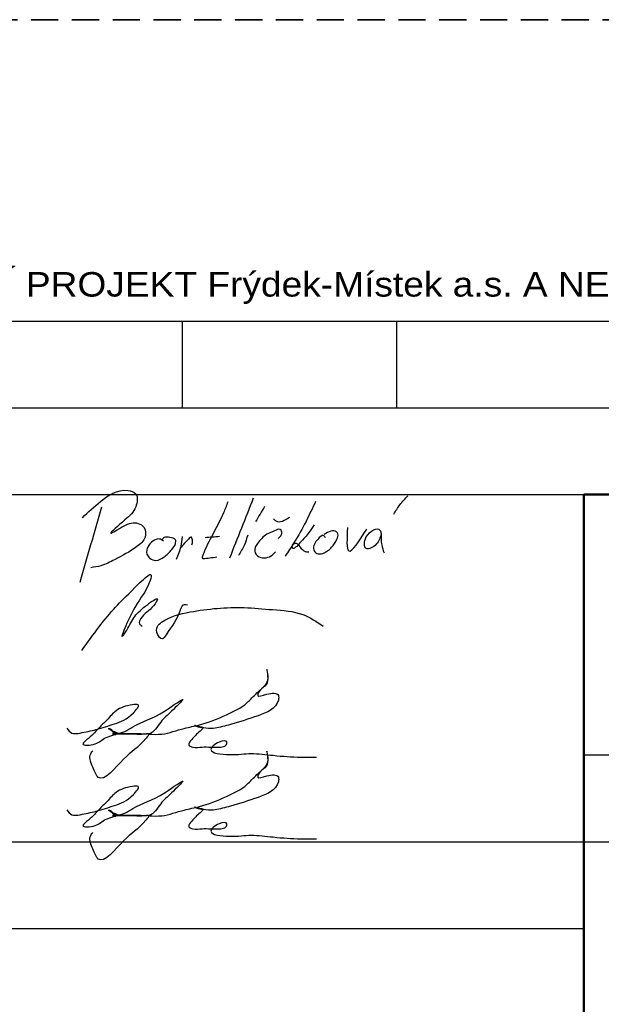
# Paper-space layout 'Layout1' of a CAD drawing. Extents: x -2 to 1033, y -36 to 596.
# Tile 27 of 56: x 737 to 779, y 47 to 119. Entities that reach past the tile are written whole.
import ezdxf

# ---------------------------------------------------------------- set-up
doc = ezdxf.new("R2010")
doc.units = 0
doc.linetypes.add('SKRYTÁOK1', pattern=[3, 2, -1])
doc.layers.get('0').update_dxf_attribs({"linetype": 'CONTINUOUS'})
doc.layers.add('RAZITKO_HP', color=222, linetype='CONTINUOUS')
doc.layers.add('SS PODPIS', color=1, linetype='CONTINUOUS')
doc.layers.add('SS_TEXT35', color=2, linetype='CONTINUOUS', lineweight=35)
doc.styles.add('RAZITKO_HP_ARIAL', font='arial.ttf')

# ---------------------------------------------------------------- blocks, each defined once
blk = doc.blocks.new('text_HP')
at = {"layer": 'RAZITKO_HP', "lineweight": 25}
blk.add_line((-177, 94.25), (-5, 94.25), dxfattribs=at)
at = {"layer": 'RAZITKO_HP', "lineweight": 18, "style": 'RAZITKO_HP_ARIAL', "width": 1.085}
blk.add_text('"DOKUMENTACE JE DUŠEVNÍM MAJETKEM FIRMY HUTNÍ PROJEKT Frýdek-Místek a.s. A NESMÍ BÝT POUŽITA BEZ JEJÍHO VĚDOMÍ."', height=1.8, dxfattribs=at).set_placement((-177, 96.05))
blk = doc.blocks.new('podpis1')
at = {"layer": 'SS PODPIS', "color": 18, "true_color": 0x000000}
for points in [[(0.155, 3.806), (1.471, 4.986), (3.479, 5.812), (4.07, 5.559), (4.07, 4.599), (3.277, 3.638), (2.23, 2.661), (3.175, 3.183), (4.255, 3.385), (4.677, 3.082), (4.755, 2.377), (4.155, 1.682), (2.515, 0.718), (1.502, 0.272), (0.768, 0.13)], [(12.707, 5.232), (10.962, 0.832)], [(23.029, 4.069), (23.484, 4.75), (24.07, 5.418)], [(1.555, 4.582), (-0.047, -0.946)], [(10.833, 4.961), (10.517, 4.159), (9.632, 2.407), (8.953, 0.915), (8.948, 0.897), (8.997, 0.809), (9.008, 0.809), (10.021, 0.92)], [(13.531, 4.617), (12.875, 3.52)], [(17.28, 4.989), (16.584, 3.536), (15.698, 1.952), (15.045, 0.974)], [(14.2, 3.709), (14.373, 3.569), (15.381, 3.838)], [(14.532, 2.282), (14.793, 2.584), (14.793, 2.803), (14.684, 2.929), (14.271, 2.843), (13.694, 2.584), (13.022, 1.913), (12.841, 1.614), (12.921, 1.096), (13.397, 0.858), (13.895, 0.938), (14.345, 1.308)], [(17.175, 3.287), (16.796, 2.715), (16.137, 1.958), (15.596, 1.577), (15.596, 1.792), (15.851, 1.938), (16.05, 1.77), (16.423, 1.378), (16.622, 1.298), (16.796, 1.298)], [(18.023, 2.333), (17.863, 2.492), (17.465, 2.233), (17.207, 1.866), (17.155, 1.439), (17.375, 1.183), (17.816, 1.183), (18.465, 1.635), (18.858, 2.224), (18.918, 2.63), (18.82, 2.768), (17.923, 2.568)], [(19.636, 3.074), (19.725, 1.361), (21.044, 2.964)], [(22.107, 2.614), (22.018, 2.894), (21.012, 2.391), (21.012, 1.545), (21.744, 1.85), (22.107, 2.614)], [(6.112, 2.091), (5.813, 2.237), (5.326, 2.084), (4.978, 1.688), (4.888, 1.132), (5.104, 0.831), (5.549, 0.671), (6.147, 0.921), (6.717, 1.463), (6.981, 1.887), (6.981, 2.186), (6.585, 2.345), (6.168, 2.345), (5.987, 2.193)], [(7.482, 2.415), (7.378, 1.713), (7.051, 0.741)], [(8.199, 1.81), (8.248, 2.089), (8.202, 2.293), (8.161, 2.364), (7.944, 2.232), (7.619, 1.9), (7.34, 1.559)], [(9.161, 2.357), (10.233, 2.441)], [(12.295, 2.519), (12.055, 1.809), (11.61, 1.03)], [(22.107, 2.614), (22.145, 1.818), (22.316, 1.224)]]:
    blk.add_spline(points, degree=3, dxfattribs=at)
blk = doc.blocks.new('podpis2')
for points in [[(0.097, 0.059), (2.574, 3.232), (4.011, 4.669), (5.21, 5.573), (5.064, 5.028), (4.011, 3.204), (3.144, 1.148), (3.32, 1.397), (3.919, 2.435), (4.81, 3.326), (5.659, 3.816), (5.384, 3.34), (4.432, 2.387), (4.342, 2.018), (4.531, 1.838)], [(7.862, 3.385), (7.554, 3.385), (7.339, 3.012), (6.297, 1.208), (5.999, 0.91), (5.665, 1.244), (5.665, 1.819), (5.966, 2.12), (8.063, 2.876), (12.041, 3.197), (14.13, 3.05), (16.353, 2.689), (17.843, 1.829)]]:
    blk.add_spline(points, degree=3)
blk = doc.blocks.new('podpis3')
for points in [[(5.017, 0.906), (5.974, 0.906), (7.633, 1.328), (8.744, 1.58), (10.727, 2.325), (12.245, 3.202), (12.98, 3.937), (13.669, 4.626), (13.806, 5.192), (13.705, 5.649), (13.735, 4.675), (13.314, 4.225), (13.036, 3.743), (13.695, 3.832), (14.553, 3.743), (14.553, 3.394), (13.056, 2.254), (11.023, 1.61), (9.898, 1.343), (9.223, 1.343), (8.408, 1.526), (8.661, 1.441), (9.002, 1.329), (8.803, 1.13), (8.192, 0.519), (7.965, 0.125), (8.268, -0.05), (8.942, -0.05), (9.561, -0.05), (10.32, -0.05), (10.691, 0.088), (10.77, 0.318), (10.194, 0.318), (9.594, -0.228), (10.937, -0.602), (12.556, -0.523), (14.177, -0.655), (16.198, -0.792), (17.351, -0.792)], [(-0.992, 1.34), (-0.635, 0.984), (-0.015, 0.984), (1.147, 1.239), (2.505, 1.659), (3.902, 2.465), (4.243, 3.056), (3.836, 3.056), (2.631, 2.624), (1.946, 1.938), (1.379, 1.371), (0.595, 0.587), (0.189, 0.181), (1.077, 0.181), (1.9, 0.656), (2.734, 0.977), (2.27, 1.175), (2.08, 1.322), (2.141, 1.322), (2.358, 1.105), (2.954, 1.008), (3.276, 1.105), (3.843, 1.433), (6.237, 2.624), (7.52, 3.447), (6.704, 2.586), (5.905, 1.788), (5.037, 0.92), (4.438, 0.92), (3.64, 0.92), (3.038, 0.92), (2.365, 0.92), (3.248, 0.92), (3.99, 0.92), (4.704, 0.92), (5.012, 0.92), (4.827, 0.599), (3.171, -0.942), (1.315, -2.278), (0.916, -1.536), (0.727, -0.636), (0.906, -0.325)]]:
    blk.add_spline(points, degree=3)
blk = doc.blocks.new('podpis4')
for points in [[(5.017, 0.906), (5.974, 0.906), (7.633, 1.328), (8.744, 1.58), (10.727, 2.325), (12.245, 3.202), (12.98, 3.937), (13.669, 4.626), (13.806, 5.192), (13.705, 5.649), (13.735, 4.675), (13.314, 4.225), (13.036, 3.743), (13.695, 3.832), (14.553, 3.743), (14.553, 3.394), (13.056, 2.254), (11.023, 1.61), (9.898, 1.343), (9.223, 1.343), (8.408, 1.526), (8.661, 1.441), (9.002, 1.329), (8.803, 1.13), (8.192, 0.519), (7.965, 0.125), (8.268, -0.05), (8.942, -0.05), (9.561, -0.05), (10.32, -0.05), (10.691, 0.088), (10.77, 0.318), (10.194, 0.318), (9.594, -0.228), (10.937, -0.602), (12.556, -0.523), (14.177, -0.655), (16.198, -0.792), (17.351, -0.792)], [(-0.992, 1.34), (-0.635, 0.984), (-0.015, 0.984), (1.147, 1.239), (2.505, 1.659), (3.902, 2.465), (4.243, 3.056), (3.836, 3.056), (2.631, 2.624), (1.946, 1.938), (1.379, 1.371), (0.595, 0.587), (0.189, 0.181), (1.077, 0.181), (1.9, 0.656), (2.734, 0.977), (2.27, 1.175), (2.08, 1.322), (2.141, 1.322), (2.358, 1.105), (2.954, 1.008), (3.276, 1.105), (3.843, 1.433), (6.237, 2.624), (7.52, 3.447), (6.704, 2.586), (5.905, 1.788), (5.037, 0.92), (4.438, 0.92), (3.64, 0.92), (3.038, 0.92), (2.365, 0.92), (3.248, 0.92), (3.99, 0.92), (4.704, 0.92), (5.012, 0.92), (4.827, 0.599), (3.171, -0.942), (1.315, -2.278), (0.916, -1.536), (0.727, -0.636), (0.906, -0.325)]]:
    blk.add_spline(points, degree=3)

psp = doc.layouts.get("Layout1")

# ---------------------------------------------------------------- linework, layer by layer
at = {"layer": 'RAZITKO_HP', "lineweight": 25}
for p, q in [((748.5, 90.875), (748.5, 97.25)), ((764.25, 90.875), (764.25, 97.25)), ((661, 90.875), (833, 90.875)), ((661, 84.5), (778, 84.5)), ((778, 65.375), (833, 65.375)), ((661, 59), (778, 59)), ((778, 59), (833, 59)), ((661, 52.625), (778, 52.625))]:
    psp.add_line(p, q, dxfattribs=at)
at = {"layer": 'RAZITKO_HP', "lineweight": 50}
for q in [(833, 84.5), (778, 8)]:
    psp.add_line((778, 84.5), q, dxfattribs=at)
at = {"layer": 'SS_TEXT35', "linetype": 'SKRYTÁOK1'}
psp.add_line((713.3734, 119.3925), (793.3734, 119.3925), dxfattribs=at)

# ---------------------------------------------------------------- block references
at = {"layer": 'RAZITKO_HP'}
for name, p in [('text_HP', (838, 3)), ('podpis1', (741, 79)), ('podpis2', (741, 73)), ('podpis3', (741, 66)), ('podpis4', (741, 60))]:
    psp.add_blockref(name, p, dxfattribs=at)

doc.saveas('drawing.dxf')
